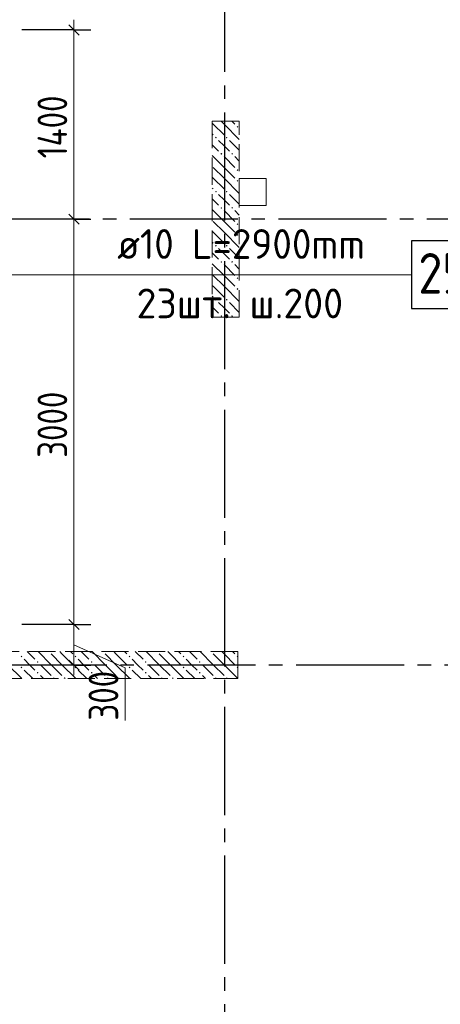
# Model space of a CAD drawing. Header units: millimetres. Extents: x 0 to 43617, y 0 to 59400.
# Tile 32 of 45: x 13108 to 16223, y 36520 to 43806. Entities that reach past the tile are written whole.
import ezdxf

# ---------------------------------------------------------------- set-up
doc = ezdxf.new("R2010")
doc.units = ezdxf.units.MM
doc.linetypes.add('______2', pattern=[270, 200, -70])
doc.linetypes.add('______5', pattern=[1100, 800, -100, 100, -100])
for name, color, linetype, lineweight in [('Standard', 7, 'Continuous', 25), ('ДОП Низ по У', 7, 'Continuous', 25), ('ЖБ Пилон', 180, 'Continuous', 25), ('Оси', 40, '______5', 18), ('Позиционная метка номер позиции', 7, 'Continuous', 13)]:
    doc.layers.add(name, color=color, linetype=linetype, lineweight=lineweight)
doc.layers.add('ЖБ Перекрытие верхний уровень', color=7, linetype='Continuous', lineweight=25, true_color=0xe0e0ff)
doc.styles.add('GOST 2.304-81', font='txt')
doc.styles.add('ISOCPEUR', font='txt')

msp = doc.modelspace()

# ---------------------------------------------------------------- hatches: boundary and pattern name
at = {"layer": 'ЖБ Пилон', "linetype": 'Continuous', "lineweight": 18, "transparency": 33554687}
for points in [[(14714.5, 43013.1), (14721, 43019.6), (14727.5, 43013.1), (14721, 43006.6)], [(14554.4, 42933.1), (14560.9, 42939.6), (14567.4, 42933.1), (14560.9, 42926.6)], [(14634.5, 42933.1), (14640.9, 42939.6), (14647.4, 42933.1), (14640.9, 42926.6)], [(14594.5, 42813.1), (14601, 42819.6), (14607.5, 42813.1), (14601, 42806.6)], [(14674.5, 42813.1), (14681, 42819.6), (14687.5, 42813.1), (14681, 42806.6)], [(14714.5, 42693.1), (14721, 42699.6), (14727.5, 42693.1), (14721, 42686.6)], [(14714.5, 42613.1), (14721, 42619.6), (14727.5, 42613.1), (14721, 42606.6)], [(14554.4, 42533.1), (14560.9, 42539.6), (14567.4, 42533.1), (14560.9, 42526.6)], [(14634.5, 42533.1), (14640.9, 42539.6), (14647.4, 42533.1), (14640.9, 42526.6)], [(14594.5, 42413.1), (14601, 42419.6), (14607.5, 42413.1), (14601, 42406.6)], [(14674.5, 42413.1), (14681, 42419.6), (14687.5, 42413.1), (14681, 42406.6)], [(14714.5, 42293.1), (14721, 42299.6), (14727.5, 42293.1), (14721, 42286.6)], [(14714.5, 42213.1), (14721, 42219.6), (14727.5, 42213.1), (14721, 42206.6)], [(14554.4, 42133.1), (14560.9, 42139.6), (14567.4, 42133.1), (14560.9, 42126.6)], [(14634.5, 42133.1), (14640.9, 42139.6), (14647.4, 42133.1), (14640.9, 42126.6)], [(14594.5, 42013.1), (14601, 42019.6), (14607.5, 42013.1), (14601, 42006.6)], [(14674.5, 42013.1), (14681, 42019.6), (14687.5, 42013.1), (14681, 42006.6)], [(14714.5, 41893.1), (14721, 41899.6), (14727.5, 41893.1), (14721, 41886.6)], [(14714.5, 41813.1), (14721, 41819.6), (14727.5, 41813.1), (14721, 41806.6)], [(14554.4, 41733.1), (14560.9, 41739.6), (14567.4, 41733.1), (14560.9, 41726.6)], [(14634.5, 41733.1), (14640.9, 41739.6), (14647.4, 41733.1), (14640.9, 41726.6)], [(14594.5, 41613.1), (14601, 41619.6), (14607.5, 41613.1), (14601, 41606.6)], [(14674.5, 41613.1), (14681, 41619.6), (14687.5, 41613.1), (14681, 41606.6)], [(13324.3, 39130), (13321, 39126.6), (13317.6, 39130)], [(13724.3, 39130), (13721, 39126.6), (13717.6, 39130)], [(14124.3, 39130), (14121, 39126.6), (14117.6, 39130)], [(14524.3, 39130), (14521, 39126.6), (14517.6, 39130)], [(13114.5, 39093.1), (13121, 39099.6), (13127.5, 39093.1), (13121, 39086.6)], [(13234.5, 39053.1), (13241, 39059.6), (13247.4, 39053.1), (13241, 39046.6)], [(13514.5, 39093.1), (13521, 39099.6), (13527.5, 39093.1), (13521, 39086.6)], [(13634.5, 39053.1), (13641, 39059.6), (13647.4, 39053.1), (13641, 39046.6)], [(13914.5, 39093.1), (13921, 39099.6), (13927.5, 39093.1), (13921, 39086.6)], [(14034.5, 39053.1), (14041, 39059.6), (14047.4, 39053.1), (14041, 39046.6)], [(14314.5, 39093.1), (14321, 39099.6), (14327.5, 39093.1), (14321, 39086.6)], [(14434.5, 39053.1), (14441, 39059.6), (14447.4, 39053.1), (14441, 39046.6)], [(14714.5, 39093.1), (14721, 39099.6), (14724, 39096.6), (14724, 39089.7), (14721, 39086.6)], [(13114.5, 39013.1), (13121, 39019.6), (13127.5, 39013.1), (13121, 39006.6)], [(13514.5, 39013.1), (13521, 39019.6), (13527.5, 39013.1), (13521, 39006.6)], [(13914.5, 39013.1), (13921, 39019.6), (13927.5, 39013.1), (13921, 39006.6)], [(14314.5, 39013.1), (14321, 39019.6), (14327.5, 39013.1), (14321, 39006.6)], [(14714.5, 39013.1), (14721, 39019.6), (14724, 39016.6), (14724, 39009.7), (14721, 39006.6)], [(13234.5, 38973.1), (13241, 38979.6), (13247.4, 38973.1), (13241, 38966.6)], [(13354.4, 38933.1), (13360.9, 38939.6), (13367.4, 38933.1), (13364.3, 38930), (13357.6, 38930)], [(13434.5, 38933.1), (13441, 38939.6), (13447.4, 38933.1), (13444.3, 38930), (13437.6, 38930)], [(13634.5, 38973.1), (13641, 38979.6), (13647.4, 38973.1), (13641, 38966.6)], [(13754.4, 38933.1), (13760.9, 38939.6), (13767.4, 38933.1), (13764.3, 38930), (13757.6, 38930)], [(13834.5, 38933.1), (13841, 38939.6), (13847.4, 38933.1), (13844.3, 38930), (13837.6, 38930)], [(14034.5, 38973.1), (14041, 38979.6), (14047.4, 38973.1), (14041, 38966.6)], [(14154.4, 38933.1), (14160.9, 38939.6), (14167.4, 38933.1), (14164.3, 38930), (14157.6, 38930)], [(14234.5, 38933.1), (14241, 38939.6), (14247.4, 38933.1), (14244.3, 38930), (14237.6, 38930)], [(14434.5, 38973.1), (14441, 38979.6), (14447.4, 38973.1), (14441, 38966.6)], [(14554.4, 38933.1), (14560.9, 38939.6), (14567.4, 38933.1), (14564.3, 38930), (14557.6, 38930)], [(14634.5, 38933.1), (14641, 38939.6), (14647.4, 38933.1), (14644.3, 38930), (14637.6, 38930)]]:
    msp.add_hatch(color=7, dxfattribs=at).paths.add_polyline_path(points, flags=16)

# ---------------------------------------------------------------- linework, layer by layer
at = {"layer": 'Standard', "color": 7, "linetype": 'Continuous', "lineweight": 13, "transparency": 33554687}
for p, q in [((13509.8, 43730), (13509.8, 43805)), ((13509.8, 39330), (13509.8, 39030)), ((13509.8, 39180), (13888.2, 39010.4)), ((13509.8, 39030), (13509.8, 38955)), ((13888.2, 39010.4), (13888.2, 38619.4))]:
    msp.add_line(p, q, dxfattribs=at)
at = {"layer": 'Standard', "color": 251, "linetype": 'Continuous', "lineweight": -3, "true_color": 0x656565, "transparency": 33554687}
for p, q in [((13509.8, 43730), (13124, 43730)), ((13509.8, 43730), (13384.8, 43730)), ((13509.8, 43730), (13634.8, 43730)), ((13509.8, 42330), (13384.8, 42330)), ((13509.8, 42330), (13634.8, 42330)), ((13509.8, 42330), (13509.8, 42330)), ((13509.8, 39330), (13124, 39330)), ((13509.8, 39330), (13384.8, 39330)), ((13509.8, 39330), (13634.8, 39330)), ((13509.8, 39030), (13384.8, 39030)), ((13509.8, 39030), (13634.8, 39030)), ((13509.8, 39030), (13509.8, 39030))]:
    msp.add_line(p, q, dxfattribs=at)
at = {"layer": 'Standard', "color": 7, "linetype": 'Continuous', "lineweight": 25, "transparency": 33554687}
for p, q in [((13472.3, 43767.5), (13547.3, 43692.5)), ((13472.3, 42367.5), (13547.3, 42292.5)), ((13472.3, 39367.5), (13547.3, 39292.5)), ((13472.3, 39067.5), (13547.3, 38992.5))]:
    msp.add_line(p, q, dxfattribs=at)
at = {"layer": 'Standard', "color": 7, "linetype": 'Continuous', "lineweight": 13, "transparency": 33554687}
for points in [[(13509.8, 43730), (13509.8, 42692.7), (13509.8, 42692.7), (13509.8, 42330)], [(13509.8, 42330), (13509.8, 42240.9), (13509.8, 42240.9), (13509.8, 39330)]]:
    msp.add_lwpolyline(points, dxfattribs=at)
at = {"layer": 'ДОП Низ по У', "color": 7, "linetype": 'Continuous', "lineweight": 13, "transparency": 33554687}
msp.add_line((13809.8, 41918.9), (15895.8, 41918.9), dxfattribs=at)
at = {"layer": 'ДОП Низ по У', "color": 7, "linetype": 'Continuous', "lineweight": 25, "transparency": 33554687}
msp.add_lwpolyline([(16009.8, 41668.9), (16529.8, 41668.9), (16529.8, 42168.9), (16009.8, 42168.9), (16009.8, 41668.9)], dxfattribs=at)
at = {"layer": 'ЖБ Перекрытие верхний уровень', "color": 7, "linetype": 'Continuous', "lineweight": 18, "transparency": 33554687}
for p, q in [((14934, 42630), (14734, 42630)), ((14734, 42630), (14734, 42430)), ((14934, 42430), (14934, 42630)), ((14734, 42430), (14934, 42430))]:
    msp.add_line(p, q, dxfattribs=at)
at = {"layer": 'ЖБ Пилон', "color": 253, "linetype": '______2', "lineweight": 13, "true_color": 0xa0a0a0, "transparency": 33554687}
for p, q in [((14534, 43055), (14534, 41605)), ((14734, 43055), (14534, 43055)), ((14734, 41605), (14734, 43055)), ((14534, 41605), (14734, 41605)), ((14724, 39130), (12924, 39130)), ((14724, 38930), (14724, 39130)), ((12924, 38930), (14724, 38930))]:
    msp.add_line(p, q, dxfattribs=at)
at = {"layer": 'ЖБ Пилон', "color": 9, "linetype": 'Continuous', "lineweight": 18, "true_color": 0xc7c7c7, "transparency": 33554687}
for p, q in [((14541, 43033.1), (14534, 43040.1)), ((14541, 43033.1), (14621, 42953.1)), ((14599.1, 43055), (14621, 43033.1)), ((14621, 43033.1), (14734, 42920.1)), ((14679.1, 43055), (14701, 43033.1)), ((14534, 42960.1), (14541, 42953.1)), ((14534, 42880.1), (14581, 42833.1)), ((14621, 42873.1), (14581, 42913.1)), ((14660.9, 42833.1), (14621, 42873.1)), ((14660.9, 42913.1), (14734, 42840.1)), ((14621, 42713.1), (14534, 42800.1)), ((14621, 42793.1), (14701, 42713.1)), ((14701, 42793.1), (14734, 42760.1)), ((14541, 42713.1), (14621, 42633.1)), ((14621, 42713.1), (14701, 42633.1)), ((14541, 42633.1), (14534, 42640.1)), ((14541, 42633.1), (14621, 42553.1)), ((14621, 42633.1), (14734, 42520.1)), ((14534, 42560.1), (14541, 42553.1)), ((14534, 42480.1), (14581, 42433.1)), ((14621, 42473.1), (14581, 42513.1)), ((14660.9, 42513.1), (14734, 42440.1)), ((14660.9, 42433.1), (14621, 42473.1)), ((14621, 42313.1), (14534, 42400.1)), ((14621, 42393.1), (14701, 42313.1)), ((14701, 42393.1), (14734, 42360.1)), ((14541, 42313.1), (14621, 42233.1)), ((14621, 42313.1), (14701, 42233.1)), ((14541, 42233.1), (14534, 42240.1)), ((14541, 42233.1), (14621, 42153.1)), ((14621, 42233.1), (14734, 42120.1)), ((14534, 42160.1), (14541, 42153.1)), ((14621, 42073.1), (14581, 42113.1)), ((14660.9, 42113.1), (14734, 42040.1)), ((14534, 42080.1), (14581, 42033.1)), ((14660.9, 42033.1), (14621, 42073.1)), ((14621, 41913.1), (14534, 42000.1)), ((14621, 41993.1), (14701, 41913.1)), ((14701, 41993.1), (14734, 41960.1)), ((14541, 41913.1), (14621, 41833.1)), ((14621, 41913.1), (14701, 41833.1)), ((14541, 41833.1), (14534, 41840.1)), ((14541, 41833.1), (14621, 41753.1)), ((14621, 41833.1), (14734, 41720.1)), ((14534, 41760.1), (14541, 41753.1)), ((14534, 41680.1), (14581, 41633.1)), ((14621, 41673.1), (14581, 41713.1)), ((14660.9, 41713.1), (14734, 41640.1)), ((14660.9, 41633.1), (14621, 41673.1)), ((13164.1, 39130), (13221, 39073.1)), ((13341, 39033.1), (13244.1, 39130)), ((13421, 39113.1), (13404.1, 39130)), ((13484.1, 39130), (13501, 39113.1)), ((13564.1, 39130), (13621, 39073.1)), ((13741, 39033.1), (13644.1, 39130)), ((13821, 39113.1), (13804.1, 39130)), ((13884.1, 39130), (13901, 39113.1)), ((13964.1, 39130), (14021, 39073.1)), ((14141, 39033.1), (14044.1, 39130)), ((14221, 39113.1), (14204.1, 39130)), ((14284.1, 39130), (14301, 39113.1)), ((14364.1, 39130), (14421, 39073.1)), ((14541, 39033.1), (14444.1, 39130)), ((14621, 39113.1), (14604.1, 39130)), ((14684.1, 39130), (14701, 39113.1)), ((13181, 39033.1), (13141, 39073.1)), ((13341, 39113.1), (13421, 39033.1)), ((13421, 39113.1), (13501, 39033.1)), ((13581, 39033.1), (13541, 39073.1)), ((13741, 39113.1), (13821, 39033.1)), ((13821, 39113.1), (13901, 39033.1)), ((13981, 39033.1), (13941, 39073.1)), ((14141, 39113.1), (14221, 39033.1)), ((14221, 39113.1), (14301, 39033.1)), ((14381, 39033.1), (14341, 39073.1)), ((14541, 39113.1), (14621, 39033.1)), ((14621, 39113.1), (14701, 39033.1)), ((13021, 39033.1), (13124.1, 38930)), ((13141, 38993.1), (13204.1, 38930)), ((13221, 38993.1), (13181, 39033.1)), ((13260.9, 39033.1), (13341, 38953.1)), ((13341, 39033.1), (13421, 38953.1)), ((13421, 39033.1), (13524.1, 38930)), ((13541, 38993.1), (13604.1, 38930)), ((13621, 38993.1), (13581, 39033.1)), ((13660.9, 39033.1), (13741, 38953.1)), ((13741, 39033.1), (13821, 38953.1)), ((13821, 39033.1), (13924.1, 38930)), ((13941, 38993.1), (14004.1, 38930)), ((14021, 38993.1), (13981, 39033.1)), ((14060.9, 39033.1), (14141, 38953.1)), ((14141, 39033.1), (14221, 38953.1)), ((14221, 39033.1), (14324.1, 38930)), ((14341, 38993.1), (14404.1, 38930)), ((14421, 38993.1), (14381, 39033.1)), ((14460.9, 39033.1), (14541, 38953.1)), ((14541, 39033.1), (14621, 38953.1)), ((14621, 39033.1), (14724, 38930.1)), ((13260.9, 38953.1), (13284.1, 38930)), ((13660.9, 38953.1), (13684.1, 38930)), ((14060.9, 38953.1), (14084.1, 38930)), ((14460.9, 38953.1), (14484.1, 38930))]:
    msp.add_line(p, q, dxfattribs=at)
at = {"layer": 'Оси', "color": 8, "linetype": '______5', "lineweight": -3, "transparency": 33554687}
for p, q in [((14624, 57420), (14624, 7100)), ((26824, 42330), (4600, 42330)), ((22554, 39030), (4600, 39030))]:
    msp.add_line(p, q, dxfattribs=at)
at = {"layer": 'Позиционная метка номер позиции', "color": 7, "linetype": 'Continuous', "lineweight": 13, "transparency": 33554687}
msp.add_lwpolyline([(11574, 41530), (11962.9, 41918.9), (16009.8, 41918.9)], dxfattribs=at)

# ---------------------------------------------------------------- texts
at = {"layer": 'Standard', "color": 7, "linetype": 'Continuous', "lineweight": 25, "transparency": 33554687, "char_height": 220, "attachment_point": 7, "rotation": 90, "style": 'GOST 2.304-81'}
for s, insert, width in [('1400', (13459.8, 42779.8), 625.735), ('3000', (13459.8, 40564.2), 657.052), ('300', (13838.2, 38619.4), 516.396)]:
    msp.add_mtext(s, dxfattribs=dict(at, insert=insert, width=width))
at = {"layer": 'ДОП Низ по У', "color": 7, "linetype": 'Continuous', "lineweight": 13, "transparency": 33554687, "attachment_point": 7, "style": 'ISOCPEUR'}
for s, insert, char_height, width in [('\\W0.96;ø10 L=2900mm ', (13829.8, 42036.2), 220, 2150.516), ('\\W0.87;25', (16059.8, 41778.9), 300, 550.811), ('\\W0.98;23шт. ш.200 ', (13972.8, 41596.2), 220, 1866.447)]:
    msp.add_mtext(s, dxfattribs=dict(at, insert=insert, char_height=char_height, width=width))

doc.saveas('drawing.dxf')
